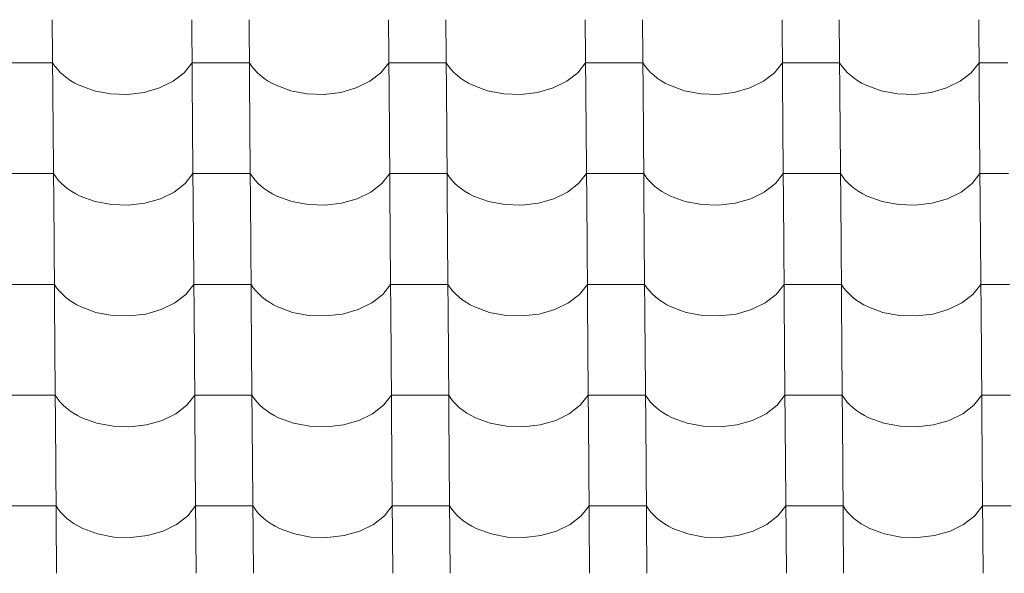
# Model space of a CAD drawing. Header units: millimetres. Extents: x -27785 to 104762, y -947 to 11132.
# Tile 119 of 146: x -4710 to -3884, y 8062 to 8526. Entities that reach past the tile are written whole.
import ezdxf

# ---------------------------------------------------------------- set-up
doc = ezdxf.new("R2010")
doc.units = ezdxf.units.MM
doc.header["$MEASUREMENT"] = 0
doc.layers.add('POHLED JIŽNÍ_1_Bourané_Výplně - Povrchové', color=7, linetype='Continuous')
doc.layers.add('POHLED JIŽNÍ_1_Konstrukce - nosné', color=7, linetype='Continuous')

# ---------------------------------------------------------------- blocks, each defined once
blk = doc.blocks.new('*X2', base_point=(-29303.7, -27473.93))
at = {"layer": 'POHLED JIŽNÍ_1_Bourané_Výplně - Povrchové', "color": 7, "linetype": 'Continuous', "lineweight": 13}
for p, q in [((-4682.65, 8526.25), (-4681.93, 8433.57)), ((-4565.69, 8526.25), (-4564.97, 8433.57)), ((-4517.65, 8526.25), (-4516.93, 8433.57)), ((-4400.69, 8526.25), (-4399.97, 8433.57)), ((-4352.66, 8526.25), (-4351.94, 8433.57)), ((-4235.7, 8526.25), (-4234.98, 8433.57)), ((-4187.66, 8526.25), (-4186.94, 8433.57)), ((-4070.7, 8526.25), (-4069.98, 8433.57)), ((-4022.67, 8526.25), (-4021.95, 8433.57)), ((-3905.7, 8526.25), (-3904.98, 8433.57)), ((-4706.39, 8490.09), (-4730.4, 8490.09)), ((-4682.37, 8490.09), (-4706.39, 8490.09)), ((-4682.37, 8490.09), (-4680.52, 8487.3)), ((-4572.01, 8481.71), (-4565.41, 8490.09)), ((-4541.39, 8490.09), (-4565.41, 8490.09)), ((-4517.37, 8490.09), (-4541.39, 8490.09)), ((-4517.37, 8490.09), (-4515.53, 8487.3)), ((-4407.01, 8481.71), (-4400.41, 8490.09)), ((-4376.39, 8490.09), (-4400.41, 8490.09)), ((-4352.38, 8490.09), (-4376.39, 8490.09)), ((-4352.38, 8490.09), (-4350.53, 8487.3)), ((-4242.02, 8481.71), (-4235.42, 8490.09)), ((-4211.4, 8490.09), (-4235.42, 8490.09)), ((-4187.38, 8490.09), (-4211.4, 8490.09)), ((-4187.38, 8490.09), (-4185.54, 8487.3)), ((-4077.02, 8481.71), (-4070.42, 8490.09)), ((-4046.4, 8490.09), (-4070.42, 8490.09)), ((-4022.39, 8490.09), (-4046.4, 8490.09)), ((-4022.39, 8490.09), (-4020.54, 8487.3)), ((-3912.03, 8481.71), (-3905.42, 8490.09)), ((-3881.41, 8490.09), (-3905.42, 8490.09)), ((-4680.52, 8487.3), (-4678.38, 8484.6)), ((-4678.38, 8484.6), (-4675.95, 8482.02)), ((-4675.95, 8482.02), (-4673.25, 8479.55)), ((-4581.26, 8474.54), (-4572.01, 8481.71)), ((-4515.53, 8487.3), (-4513.39, 8484.6)), ((-4513.39, 8484.6), (-4510.96, 8482.02)), ((-4510.96, 8482.02), (-4508.26, 8479.55)), ((-4416.27, 8474.54), (-4407.01, 8481.71)), ((-4350.53, 8487.3), (-4348.39, 8484.6)), ((-4348.39, 8484.6), (-4345.96, 8482.02)), ((-4345.96, 8482.02), (-4343.26, 8479.55)), ((-4251.27, 8474.54), (-4242.02, 8481.71)), ((-4185.54, 8487.3), (-4183.39, 8484.6)), ((-4183.39, 8484.6), (-4180.97, 8482.02)), ((-4180.97, 8482.02), (-4178.27, 8479.55)), ((-4086.28, 8474.54), (-4077.02, 8481.71)), ((-4020.54, 8487.3), (-4018.4, 8484.6)), ((-4018.4, 8484.6), (-4015.97, 8482.02)), ((-4015.97, 8482.02), (-4013.27, 8479.55)), ((-3921.28, 8474.54), (-3912.03, 8481.71)), ((-4673.25, 8479.55), (-4670.29, 8477.23)), ((-4670.29, 8477.23), (-4667.09, 8475.05)), ((-4667.09, 8475.05), (-4663.67, 8473.03)), ((-4663.67, 8473.03), (-4660.03, 8471.18)), ((-4592.7, 8468.94), (-4581.26, 8474.54)), ((-4508.26, 8479.55), (-4505.3, 8477.23)), ((-4505.3, 8477.23), (-4502.1, 8475.05)), ((-4502.1, 8475.05), (-4498.67, 8473.03)), ((-4498.67, 8473.03), (-4495.03, 8471.18)), ((-4427.7, 8468.94), (-4416.27, 8474.54)), ((-4343.26, 8479.55), (-4340.3, 8477.23)), ((-4340.3, 8477.23), (-4337.1, 8475.05)), ((-4337.1, 8475.05), (-4333.67, 8473.03)), ((-4333.67, 8473.03), (-4330.04, 8471.18)), ((-4262.71, 8468.94), (-4251.27, 8474.54)), ((-4178.27, 8479.55), (-4175.31, 8477.23)), ((-4175.31, 8477.23), (-4172.11, 8475.05)), ((-4172.11, 8475.05), (-4168.68, 8473.03)), ((-4168.68, 8473.03), (-4165.04, 8471.18)), ((-4097.71, 8468.94), (-4086.28, 8474.54)), ((-4013.27, 8479.55), (-4010.31, 8477.23)), ((-4010.31, 8477.23), (-4007.11, 8475.05)), ((-4007.11, 8475.05), (-4003.68, 8473.03)), ((-4003.68, 8473.03), (-4000.05, 8471.18)), ((-3932.71, 8468.94), (-3921.28, 8474.54)), ((-4660.03, 8471.18), (-4647.55, 8466.61)), ((-4647.55, 8466.61), (-4633.87, 8464.02)), ((-4633.87, 8464.02), (-4619.69, 8463.55)), ((-4619.69, 8463.55), (-4605.73, 8465.22)), ((-4605.73, 8465.22), (-4592.7, 8468.94)), ((-4495.03, 8471.18), (-4482.55, 8466.61)), ((-4482.55, 8466.61), (-4468.88, 8464.02)), ((-4468.88, 8464.02), (-4454.69, 8463.55)), ((-4454.69, 8463.55), (-4440.73, 8465.22)), ((-4440.73, 8465.22), (-4427.7, 8468.94)), ((-4330.04, 8471.18), (-4317.56, 8466.61)), ((-4317.56, 8466.61), (-4303.88, 8464.02)), ((-4303.88, 8464.02), (-4289.7, 8463.55)), ((-4289.7, 8463.55), (-4275.74, 8465.22)), ((-4275.74, 8465.22), (-4262.71, 8468.94)), ((-4165.04, 8471.18), (-4152.56, 8466.61)), ((-4152.56, 8466.61), (-4138.88, 8464.02)), ((-4138.88, 8464.02), (-4124.7, 8463.55)), ((-4124.7, 8463.55), (-4110.74, 8465.22)), ((-4110.74, 8465.22), (-4097.71, 8468.94)), ((-4000.05, 8471.18), (-3987.57, 8466.61)), ((-3987.57, 8466.61), (-3973.89, 8464.02)), ((-3973.89, 8464.02), (-3959.71, 8463.55)), ((-3959.71, 8463.55), (-3945.74, 8465.22)), ((-3945.74, 8465.22), (-3932.71, 8468.94)), ((-4681.93, 8433.24), (-4681.21, 8340.57)), ((-4564.96, 8433.24), (-4564.24, 8340.57)), ((-4516.93, 8433.24), (-4516.21, 8340.57)), ((-4399.97, 8433.24), (-4399.25, 8340.57)), ((-4351.93, 8433.24), (-4351.21, 8340.57)), ((-4234.97, 8433.24), (-4234.25, 8340.57)), ((-4186.94, 8433.24), (-4186.22, 8340.57)), ((-4069.98, 8433.24), (-4069.26, 8340.57)), ((-4021.94, 8433.24), (-4021.22, 8340.57)), ((-3904.98, 8433.24), (-3904.26, 8340.57)), ((-4705.66, 8397.08), (-4729.68, 8397.08)), ((-4681.65, 8397.08), (-4705.66, 8397.08)), ((-4681.65, 8397.08), (-4679.8, 8394.29)), ((-4679.8, 8394.29), (-4677.66, 8391.59)), ((-4677.66, 8391.59), (-4675.23, 8389.01)), ((-4571.29, 8388.7), (-4564.68, 8397.08)), ((-4540.67, 8397.08), (-4564.68, 8397.08)), ((-4516.65, 8397.08), (-4540.67, 8397.08)), ((-4516.65, 8397.08), (-4514.8, 8394.29)), ((-4514.8, 8394.29), (-4512.66, 8391.59)), ((-4512.66, 8391.59), (-4510.23, 8389.01)), ((-4406.29, 8388.7), (-4399.69, 8397.08)), ((-4375.67, 8397.08), (-4399.69, 8397.08)), ((-4351.65, 8397.08), (-4375.67, 8397.08)), ((-4351.65, 8397.08), (-4349.81, 8394.29)), ((-4349.81, 8394.29), (-4347.67, 8391.59)), ((-4347.67, 8391.59), (-4345.24, 8389.01)), ((-4241.29, 8388.7), (-4234.69, 8397.08)), ((-4210.67, 8397.08), (-4234.69, 8397.08)), ((-4186.66, 8397.08), (-4210.67, 8397.08)), ((-4186.66, 8397.08), (-4184.81, 8394.29)), ((-4184.81, 8394.29), (-4182.67, 8391.59)), ((-4182.67, 8391.59), (-4180.24, 8389.01)), ((-4076.3, 8388.7), (-4069.7, 8397.08)), ((-4045.68, 8397.08), (-4069.7, 8397.08)), ((-4021.66, 8397.08), (-4045.68, 8397.08)), ((-4021.66, 8397.08), (-4019.82, 8394.29)), ((-4019.82, 8394.29), (-4017.67, 8391.59)), ((-4017.67, 8391.59), (-4015.25, 8389.01)), ((-3911.3, 8388.7), (-3904.7, 8397.08)), ((-3880.68, 8397.08), (-3904.7, 8397.08)), ((-4675.23, 8389.01), (-4672.53, 8386.54)), ((-4672.53, 8386.54), (-4669.57, 8384.22)), ((-4669.57, 8384.22), (-4666.37, 8382.04)), ((-4666.37, 8382.04), (-4662.94, 8380.02)), ((-4591.97, 8375.94), (-4580.54, 8381.53)), ((-4580.54, 8381.53), (-4571.29, 8388.7)), ((-4510.23, 8389.01), (-4507.53, 8386.54)), ((-4507.53, 8386.54), (-4504.58, 8384.22)), ((-4504.58, 8384.22), (-4501.37, 8382.04)), ((-4501.37, 8382.04), (-4497.95, 8380.02)), ((-4426.98, 8375.94), (-4415.54, 8381.53)), ((-4415.54, 8381.53), (-4406.29, 8388.7)), ((-4345.24, 8389.01), (-4342.54, 8386.54)), ((-4342.54, 8386.54), (-4339.58, 8384.22)), ((-4339.58, 8384.22), (-4336.38, 8382.04)), ((-4336.38, 8382.04), (-4332.95, 8380.02)), ((-4261.98, 8375.94), (-4250.55, 8381.53)), ((-4250.55, 8381.53), (-4241.29, 8388.7)), ((-4180.24, 8389.01), (-4177.54, 8386.54)), ((-4177.54, 8386.54), (-4174.58, 8384.22)), ((-4174.58, 8384.22), (-4171.38, 8382.04)), ((-4171.38, 8382.04), (-4167.95, 8380.02)), ((-4096.99, 8375.94), (-4085.55, 8381.53)), ((-4085.55, 8381.53), (-4076.3, 8388.7)), ((-4015.25, 8389.01), (-4012.55, 8386.54)), ((-4012.55, 8386.54), (-4009.59, 8384.22)), ((-4009.59, 8384.22), (-4006.39, 8382.04)), ((-4006.39, 8382.04), (-4002.96, 8380.02)), ((-3931.99, 8375.94), (-3920.56, 8381.53)), ((-3920.56, 8381.53), (-3911.3, 8388.7)), ((-4662.94, 8380.02), (-4659.31, 8378.17)), ((-4659.31, 8378.17), (-4646.83, 8373.6)), ((-4646.83, 8373.6), (-4633.15, 8371.01)), ((-4605, 8372.21), (-4591.97, 8375.94)), ((-4497.95, 8380.02), (-4494.31, 8378.17)), ((-4494.31, 8378.17), (-4481.83, 8373.6)), ((-4481.83, 8373.6), (-4468.15, 8371.01)), ((-4440.01, 8372.21), (-4426.98, 8375.94)), ((-4332.95, 8380.02), (-4329.31, 8378.17)), ((-4329.31, 8378.17), (-4316.84, 8373.6)), ((-4316.84, 8373.6), (-4303.16, 8371.01)), ((-4275.01, 8372.21), (-4261.98, 8375.94)), ((-4167.95, 8380.02), (-4164.32, 8378.17)), ((-4164.32, 8378.17), (-4151.84, 8373.6)), ((-4151.84, 8373.6), (-4138.16, 8371.01)), ((-4110.02, 8372.21), (-4096.99, 8375.94)), ((-4002.96, 8380.02), (-3999.32, 8378.17)), ((-3999.32, 8378.17), (-3986.84, 8373.6)), ((-3986.84, 8373.6), (-3973.16, 8371.01)), ((-3945.02, 8372.21), (-3931.99, 8375.94)), ((-4633.15, 8371.01), (-4618.97, 8370.54)), ((-4618.97, 8370.54), (-4605, 8372.21)), ((-4468.15, 8371.01), (-4453.97, 8370.54)), ((-4453.97, 8370.54), (-4440.01, 8372.21)), ((-4303.16, 8371.01), (-4288.97, 8370.54)), ((-4288.97, 8370.54), (-4275.01, 8372.21)), ((-4138.16, 8371.01), (-4123.98, 8370.54)), ((-4123.98, 8370.54), (-4110.02, 8372.21)), ((-3973.16, 8371.01), (-3958.98, 8370.54)), ((-3958.98, 8370.54), (-3945.02, 8372.21)), ((-4681.2, 8340.23), (-4680.48, 8247.56)), ((-4564.24, 8340.23), (-4563.52, 8247.56)), ((-4516.21, 8340.23), (-4515.49, 8247.56)), ((-4399.25, 8340.23), (-4398.52, 8247.56)), ((-4351.21, 8340.23), (-4350.49, 8247.56)), ((-4234.25, 8340.23), (-4233.53, 8247.56)), ((-4186.22, 8340.23), (-4185.49, 8247.56)), ((-4069.25, 8340.23), (-4068.53, 8247.56)), ((-4021.22, 8340.23), (-4020.5, 8247.56)), ((-3904.26, 8340.23), (-3903.54, 8247.56)), ((-4704.94, 8304.07), (-4728.96, 8304.07)), ((-4680.92, 8304.07), (-4704.94, 8304.07)), ((-4680.92, 8304.07), (-4679.08, 8301.28)), ((-4679.08, 8301.28), (-4676.93, 8298.59)), ((-4676.93, 8298.59), (-4674.51, 8296)), ((-4570.56, 8295.69), (-4563.96, 8304.07)), ((-4539.94, 8304.07), (-4563.96, 8304.07)), ((-4515.93, 8304.07), (-4539.94, 8304.07)), ((-4515.93, 8304.07), (-4514.08, 8301.28)), ((-4514.08, 8301.28), (-4511.94, 8298.59)), ((-4511.94, 8298.59), (-4509.51, 8296)), ((-4405.57, 8295.69), (-4398.96, 8304.07)), ((-4374.95, 8304.07), (-4398.96, 8304.07)), ((-4350.93, 8304.07), (-4374.95, 8304.07)), ((-4350.93, 8304.07), (-4349.08, 8301.28)), ((-4349.08, 8301.28), (-4346.94, 8298.59)), ((-4346.94, 8298.59), (-4344.51, 8296)), ((-4240.57, 8295.69), (-4233.97, 8304.07)), ((-4209.95, 8304.07), (-4233.97, 8304.07)), ((-4185.93, 8304.07), (-4209.95, 8304.07)), ((-4185.93, 8304.07), (-4184.09, 8301.28)), ((-4184.09, 8301.28), (-4181.95, 8298.59)), ((-4181.95, 8298.59), (-4179.52, 8296)), ((-4075.57, 8295.69), (-4068.97, 8304.07)), ((-4044.96, 8304.07), (-4068.97, 8304.07)), ((-4020.94, 8304.07), (-4044.96, 8304.07)), ((-4020.94, 8304.07), (-4019.09, 8301.28)), ((-4019.09, 8301.28), (-4016.95, 8298.59)), ((-4016.95, 8298.59), (-4014.52, 8296)), ((-3910.58, 8295.69), (-3903.98, 8304.07)), ((-3879.96, 8304.07), (-3903.98, 8304.07)), ((-4674.51, 8296), (-4671.81, 8293.53)), ((-4671.81, 8293.53), (-4668.85, 8291.21)), ((-4668.85, 8291.21), (-4665.65, 8289.03)), ((-4579.82, 8288.52), (-4570.56, 8295.69)), ((-4509.51, 8296), (-4506.81, 8293.53)), ((-4506.81, 8293.53), (-4503.85, 8291.21)), ((-4503.85, 8291.21), (-4500.65, 8289.03)), ((-4414.82, 8288.52), (-4405.57, 8295.69)), ((-4344.51, 8296), (-4341.81, 8293.53)), ((-4341.81, 8293.53), (-4338.86, 8291.21)), ((-4338.86, 8291.21), (-4335.65, 8289.03)), ((-4249.82, 8288.52), (-4240.57, 8295.69)), ((-4179.52, 8296), (-4176.82, 8293.53)), ((-4176.82, 8293.53), (-4173.86, 8291.21)), ((-4173.86, 8291.21), (-4170.66, 8289.03)), ((-4084.83, 8288.52), (-4075.57, 8295.69)), ((-4014.52, 8296), (-4011.82, 8293.53)), ((-4011.82, 8293.53), (-4008.86, 8291.21)), ((-4008.86, 8291.21), (-4005.66, 8289.03)), ((-3919.83, 8288.52), (-3910.58, 8295.69)), ((-4665.65, 8289.03), (-4662.22, 8287.01)), ((-4662.22, 8287.01), (-4658.58, 8285.16)), ((-4658.58, 8285.16), (-4646.1, 8280.59)), ((-4604.28, 8279.2), (-4591.25, 8282.93)), ((-4591.25, 8282.93), (-4579.82, 8288.52)), ((-4500.65, 8289.03), (-4497.22, 8287.01)), ((-4497.22, 8287.01), (-4493.59, 8285.16)), ((-4493.59, 8285.16), (-4481.11, 8280.59)), ((-4439.28, 8279.2), (-4426.25, 8282.93)), ((-4426.25, 8282.93), (-4414.82, 8288.52)), ((-4335.65, 8289.03), (-4332.23, 8287.01)), ((-4332.23, 8287.01), (-4328.59, 8285.16)), ((-4328.59, 8285.16), (-4316.11, 8280.59)), ((-4274.29, 8279.2), (-4261.26, 8282.93)), ((-4261.26, 8282.93), (-4249.82, 8288.52)), ((-4170.66, 8289.03), (-4167.23, 8287.01)), ((-4167.23, 8287.01), (-4163.59, 8285.16)), ((-4163.59, 8285.16), (-4151.12, 8280.59)), ((-4109.29, 8279.2), (-4096.26, 8282.93)), ((-4096.26, 8282.93), (-4084.83, 8288.52)), ((-4005.66, 8289.03), (-4002.23, 8287.01)), ((-4002.23, 8287.01), (-3998.6, 8285.16)), ((-3998.6, 8285.16), (-3986.12, 8280.59)), ((-3944.3, 8279.2), (-3931.27, 8282.93)), ((-3931.27, 8282.93), (-3919.83, 8288.52)), ((-4646.1, 8280.59), (-4632.42, 8278)), ((-4632.42, 8278), (-4618.24, 8277.53)), ((-4618.24, 8277.53), (-4604.28, 8279.2)), ((-4481.11, 8280.59), (-4467.43, 8278)), ((-4467.43, 8278), (-4453.25, 8277.53)), ((-4453.25, 8277.53), (-4439.28, 8279.2)), ((-4316.11, 8280.59), (-4302.43, 8278)), ((-4302.43, 8278), (-4288.25, 8277.53)), ((-4288.25, 8277.53), (-4274.29, 8279.2)), ((-4151.12, 8280.59), (-4137.44, 8278)), ((-4137.44, 8278), (-4123.25, 8277.53)), ((-4123.25, 8277.53), (-4109.29, 8279.2)), ((-3986.12, 8280.59), (-3972.44, 8278)), ((-3972.44, 8278), (-3958.26, 8277.53)), ((-3958.26, 8277.53), (-3944.3, 8279.2)), ((-4680.48, 8247.22), (-4679.76, 8154.55)), ((-4563.52, 8247.22), (-4562.8, 8154.55)), ((-4515.48, 8247.22), (-4514.76, 8154.55)), ((-4398.52, 8247.22), (-4397.8, 8154.55)), ((-4350.49, 8247.22), (-4349.77, 8154.55)), ((-4233.53, 8247.22), (-4232.8, 8154.55)), ((-4185.49, 8247.22), (-4184.77, 8154.55)), ((-4068.53, 8247.22), (-4067.81, 8154.55)), ((-4020.5, 8247.22), (-4019.77, 8154.55)), ((-3903.53, 8247.22), (-3902.81, 8154.55)), ((-4704.22, 8211.07), (-4728.23, 8211.07)), ((-4680.2, 8211.07), (-4704.22, 8211.07)), ((-4680.2, 8211.07), (-4678.35, 8208.27)), ((-4678.35, 8208.27), (-4676.21, 8205.58)), ((-4569.84, 8202.68), (-4563.24, 8211.07)), ((-4539.22, 8211.07), (-4563.24, 8211.07)), ((-4515.2, 8211.07), (-4539.22, 8211.07)), ((-4515.2, 8211.07), (-4513.36, 8208.27)), ((-4513.36, 8208.27), (-4511.21, 8205.58)), ((-4404.84, 8202.68), (-4398.24, 8211.07)), ((-4374.22, 8211.07), (-4398.24, 8211.07)), ((-4350.21, 8211.07), (-4374.22, 8211.07)), ((-4350.21, 8211.07), (-4348.36, 8208.27)), ((-4348.36, 8208.27), (-4346.22, 8205.58)), ((-4239.85, 8202.68), (-4233.24, 8211.07)), ((-4209.23, 8211.07), (-4233.24, 8211.07)), ((-4185.21, 8211.07), (-4209.23, 8211.07)), ((-4185.21, 8211.07), (-4183.36, 8208.27)), ((-4183.36, 8208.27), (-4181.22, 8205.58)), ((-4074.85, 8202.68), (-4068.25, 8211.07)), ((-4044.23, 8211.07), (-4068.25, 8211.07)), ((-4020.21, 8211.07), (-4044.23, 8211.07)), ((-4020.21, 8211.07), (-4018.37, 8208.27)), ((-4018.37, 8208.27), (-4016.23, 8205.58)), ((-3909.86, 8202.68), (-3903.25, 8211.07)), ((-3879.24, 8211.07), (-3903.25, 8211.07)), ((-4676.21, 8205.58), (-4673.78, 8202.99)), ((-4673.78, 8202.99), (-4671.08, 8200.53)), ((-4671.08, 8200.53), (-4668.12, 8198.2)), ((-4579.09, 8195.51), (-4569.84, 8202.68)), ((-4511.21, 8205.58), (-4508.79, 8202.99)), ((-4508.79, 8202.99), (-4506.09, 8200.53)), ((-4506.09, 8200.53), (-4503.13, 8198.2)), ((-4414.1, 8195.51), (-4404.84, 8202.68)), ((-4346.22, 8205.58), (-4343.79, 8202.99)), ((-4343.79, 8202.99), (-4341.09, 8200.53)), ((-4341.09, 8200.53), (-4338.13, 8198.2)), ((-4249.1, 8195.51), (-4239.85, 8202.68)), ((-4181.22, 8205.58), (-4178.79, 8202.99)), ((-4178.79, 8202.99), (-4176.09, 8200.53)), ((-4176.09, 8200.53), (-4173.14, 8198.2)), ((-4084.11, 8195.51), (-4074.85, 8202.68)), ((-4016.23, 8205.58), (-4013.8, 8202.99)), ((-4013.8, 8202.99), (-4011.1, 8200.53)), ((-4011.1, 8200.53), (-4008.14, 8198.2)), ((-3919.11, 8195.51), (-3909.86, 8202.68)), ((-4668.12, 8198.2), (-4664.92, 8196.02)), ((-4664.92, 8196.02), (-4661.49, 8194)), ((-4661.49, 8194), (-4657.86, 8192.15)), ((-4657.86, 8192.15), (-4645.38, 8187.58)), ((-4590.53, 8189.92), (-4579.09, 8195.51)), ((-4503.13, 8198.2), (-4499.93, 8196.02)), ((-4499.93, 8196.02), (-4496.5, 8194)), ((-4496.5, 8194), (-4492.86, 8192.15)), ((-4492.86, 8192.15), (-4480.38, 8187.58)), ((-4425.53, 8189.92), (-4414.1, 8195.51)), ((-4338.13, 8198.2), (-4334.93, 8196.02)), ((-4334.93, 8196.02), (-4331.5, 8194)), ((-4331.5, 8194), (-4327.87, 8192.15)), ((-4327.87, 8192.15), (-4315.39, 8187.58)), ((-4260.53, 8189.92), (-4249.1, 8195.51)), ((-4173.14, 8198.2), (-4169.93, 8196.02)), ((-4169.93, 8196.02), (-4166.51, 8194)), ((-4166.51, 8194), (-4162.87, 8192.15)), ((-4162.87, 8192.15), (-4150.39, 8187.58)), ((-4095.54, 8189.92), (-4084.11, 8195.51)), ((-4008.14, 8198.2), (-4004.94, 8196.02)), ((-4004.94, 8196.02), (-4001.51, 8194)), ((-4001.51, 8194), (-3997.87, 8192.15)), ((-3997.87, 8192.15), (-3985.4, 8187.58)), ((-3930.54, 8189.92), (-3919.11, 8195.51)), ((-4645.38, 8187.58), (-4631.7, 8184.99)), ((-4631.7, 8184.99), (-4617.52, 8184.52)), ((-4617.52, 8184.52), (-4603.56, 8186.19)), ((-4603.56, 8186.19), (-4590.53, 8189.92)), ((-4480.38, 8187.58), (-4466.7, 8184.99)), ((-4466.7, 8184.99), (-4452.52, 8184.52)), ((-4452.52, 8184.52), (-4438.56, 8186.19)), ((-4438.56, 8186.19), (-4425.53, 8189.92)), ((-4315.39, 8187.58), (-4301.71, 8184.99)), ((-4301.71, 8184.99), (-4287.53, 8184.52)), ((-4287.53, 8184.52), (-4273.56, 8186.19)), ((-4273.56, 8186.19), (-4260.53, 8189.92)), ((-4150.39, 8187.58), (-4136.71, 8184.99)), ((-4136.71, 8184.99), (-4122.53, 8184.52)), ((-4122.53, 8184.52), (-4108.57, 8186.19)), ((-4108.57, 8186.19), (-4095.54, 8189.92)), ((-3985.4, 8187.58), (-3971.72, 8184.99)), ((-3971.72, 8184.99), (-3957.53, 8184.52)), ((-3957.53, 8184.52), (-3943.57, 8186.19)), ((-3943.57, 8186.19), (-3930.54, 8189.92)), ((-4679.76, 8154.21), (-4679.03, 8061.54)), ((-4562.79, 8154.21), (-4562.07, 8061.54)), ((-4514.76, 8154.21), (-4514.04, 8061.54)), ((-4397.8, 8154.21), (-4397.08, 8061.54)), ((-4349.76, 8154.21), (-4349.04, 8061.54)), ((-4232.8, 8154.21), (-4232.08, 8061.54)), ((-4184.77, 8154.21), (-4184.05, 8061.54)), ((-4067.81, 8154.21), (-4067.09, 8061.54)), ((-4019.77, 8154.21), (-4019.05, 8061.54)), ((-3902.81, 8154.21), (-3902.09, 8061.54)), ((-4703.49, 8118.06), (-4727.51, 8118.06)), ((-4679.47, 8118.06), (-4703.49, 8118.06)), ((-4679.47, 8118.06), (-4677.63, 8115.26)), ((-4569.12, 8109.67), (-4562.51, 8118.06)), ((-4538.5, 8118.06), (-4562.51, 8118.06)), ((-4514.48, 8118.06), (-4538.5, 8118.06)), ((-4514.48, 8118.06), (-4512.63, 8115.26)), ((-4404.12, 8109.67), (-4397.52, 8118.06)), ((-4373.5, 8118.06), (-4397.52, 8118.06)), ((-4349.48, 8118.06), (-4373.5, 8118.06)), ((-4349.48, 8118.06), (-4347.64, 8115.26)), ((-4239.12, 8109.67), (-4232.52, 8118.06)), ((-4208.5, 8118.06), (-4232.52, 8118.06)), ((-4184.49, 8118.06), (-4208.5, 8118.06)), ((-4184.49, 8118.06), (-4182.64, 8115.26)), ((-4074.13, 8109.67), (-4067.52, 8118.06)), ((-4043.51, 8118.06), (-4067.52, 8118.06)), ((-4019.49, 8118.06), (-4043.51, 8118.06)), ((-4019.49, 8118.06), (-4017.65, 8115.26)), ((-3909.13, 8109.67), (-3902.53, 8118.06)), ((-3878.51, 8118.06), (-3902.53, 8118.06)), ((-4677.63, 8115.26), (-4675.49, 8112.57)), ((-4675.49, 8112.57), (-4673.06, 8109.98)), ((-4673.06, 8109.98), (-4670.36, 8107.52)), ((-4578.37, 8102.5), (-4569.12, 8109.67)), ((-4512.63, 8115.26), (-4510.49, 8112.57)), ((-4510.49, 8112.57), (-4508.06, 8109.98)), ((-4508.06, 8109.98), (-4505.36, 8107.52)), ((-4413.37, 8102.5), (-4404.12, 8109.67)), ((-4347.64, 8115.26), (-4345.49, 8112.57)), ((-4345.49, 8112.57), (-4343.07, 8109.98)), ((-4343.07, 8109.98), (-4340.37, 8107.52)), ((-4248.38, 8102.5), (-4239.12, 8109.67)), ((-4182.64, 8115.26), (-4180.5, 8112.57)), ((-4180.5, 8112.57), (-4178.07, 8109.98)), ((-4178.07, 8109.98), (-4175.37, 8107.52)), ((-4083.38, 8102.5), (-4074.13, 8109.67)), ((-4017.65, 8115.26), (-4015.5, 8112.57)), ((-4015.5, 8112.57), (-4013.08, 8109.98)), ((-4013.08, 8109.98), (-4010.37, 8107.52)), ((-3918.39, 8102.5), (-3909.13, 8109.67)), ((-4670.36, 8107.52), (-4667.4, 8105.19)), ((-4667.4, 8105.19), (-4664.2, 8103.01)), ((-4664.2, 8103.01), (-4660.77, 8100.99)), ((-4660.77, 8100.99), (-4657.14, 8099.14)), ((-4589.8, 8096.91), (-4578.37, 8102.5)), ((-4505.36, 8107.52), (-4502.4, 8105.19)), ((-4502.4, 8105.19), (-4499.2, 8103.01)), ((-4499.2, 8103.01), (-4495.77, 8100.99)), ((-4495.77, 8100.99), (-4492.14, 8099.14)), ((-4424.81, 8096.91), (-4413.37, 8102.5)), ((-4340.37, 8107.52), (-4337.41, 8105.19)), ((-4337.41, 8105.19), (-4334.21, 8103.01)), ((-4334.21, 8103.01), (-4330.78, 8100.99)), ((-4330.78, 8100.99), (-4327.14, 8099.14)), ((-4259.81, 8096.91), (-4248.38, 8102.5)), ((-4175.37, 8107.52), (-4172.41, 8105.19)), ((-4172.41, 8105.19), (-4169.21, 8103.01)), ((-4169.21, 8103.01), (-4165.78, 8100.99)), ((-4165.78, 8100.99), (-4162.15, 8099.14)), ((-4094.81, 8096.91), (-4083.38, 8102.5)), ((-4010.37, 8107.52), (-4007.42, 8105.19)), ((-4007.42, 8105.19), (-4004.21, 8103.01)), ((-4004.21, 8103.01), (-4000.79, 8100.99)), ((-4000.79, 8100.99), (-3997.15, 8099.14)), ((-3929.82, 8096.91), (-3918.39, 8102.5)), ((-4657.14, 8099.14), (-4644.66, 8094.57)), ((-4644.66, 8094.57), (-4630.98, 8091.98)), ((-4630.98, 8091.98), (-4616.79, 8091.51)), ((-4616.79, 8091.51), (-4602.83, 8093.18)), ((-4602.83, 8093.18), (-4589.8, 8096.91)), ((-4492.14, 8099.14), (-4479.66, 8094.57)), ((-4479.66, 8094.57), (-4465.98, 8091.98)), ((-4465.98, 8091.98), (-4451.8, 8091.51)), ((-4451.8, 8091.51), (-4437.84, 8093.18)), ((-4437.84, 8093.18), (-4424.81, 8096.91)), ((-4327.14, 8099.14), (-4314.66, 8094.57)), ((-4314.66, 8094.57), (-4300.98, 8091.98)), ((-4300.98, 8091.98), (-4286.8, 8091.51)), ((-4286.8, 8091.51), (-4272.84, 8093.18)), ((-4272.84, 8093.18), (-4259.81, 8096.91)), ((-4162.15, 8099.14), (-4149.67, 8094.57)), ((-4149.67, 8094.57), (-4135.99, 8091.98)), ((-4135.99, 8091.98), (-4121.81, 8091.51)), ((-4121.81, 8091.51), (-4107.84, 8093.18)), ((-4107.84, 8093.18), (-4094.81, 8096.91)), ((-3997.15, 8099.14), (-3984.67, 8094.57)), ((-3984.67, 8094.57), (-3970.99, 8091.98)), ((-3970.99, 8091.98), (-3956.81, 8091.51)), ((-3956.81, 8091.51), (-3942.85, 8093.18)), ((-3942.85, 8093.18), (-3929.82, 8096.91))]:
    blk.add_line(p, q, dxfattribs=at)

msp = doc.modelspace()

# ---------------------------------------------------------------- block references
at = {"layer": 'POHLED JIŽNÍ_1_Konstrukce - nosné', "color": 9, "linetype": 'Continuous', "lineweight": 13}
msp.add_blockref('*X2', (-29303.7, -27473.93), dxfattribs=at)

doc.saveas('drawing.dxf')
